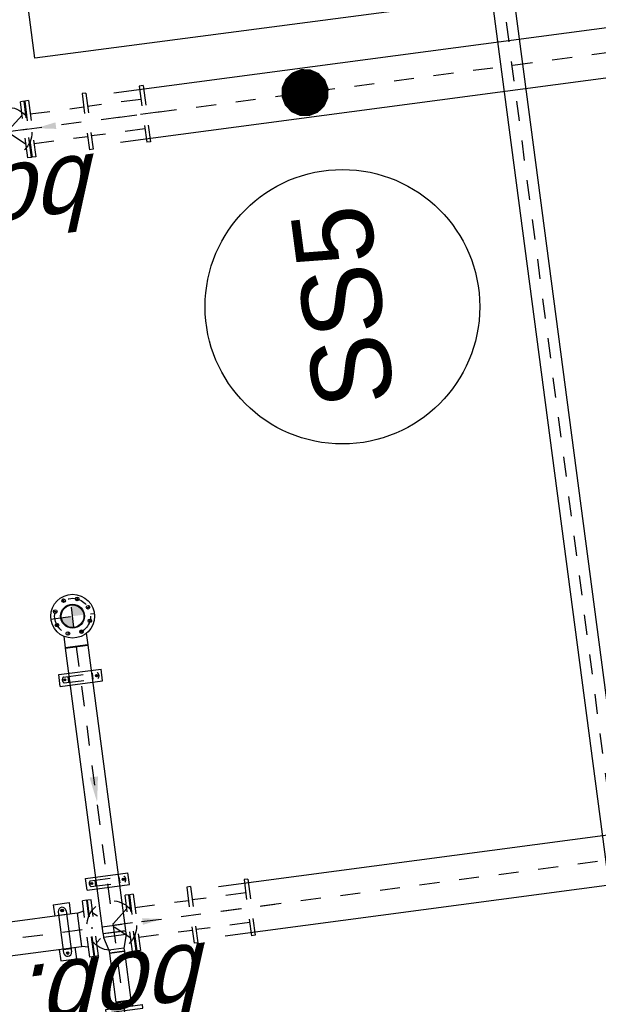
# Model space of a CAD drawing. Header units: metres. Extents: x 118052 to 118564, y 454784 to 455719.
# Tile 128 of 160: x 118520 to 118523, y 455273 to 455278. Entities that reach past the tile are written whole.
import ezdxf
from ezdxf.enums import TextEntityAlignment as Align

# ---------------------------------------------------------------- set-up
doc = ezdxf.new("R2010")
doc.units = ezdxf.units.M
doc.header["$LTSCALE"] = 0.5
for name, pattern in [('CENTER', [2, 1.25, -0.25, 0.25, -0.25]), ('HIDDEN', [0.375, 0.25, -0.125]), ('Tauw_L_Center2', [6.499, 4, -0.833, 0.833, -0.833])]:
    doc.linetypes.add(name, pattern=pattern)
for name, color, linetype in [('0A1', 6, 'Continuous'), ('0H', 6, 'CENTER'), ('0Hid', 6, 'HIDDEN'), ('0Hu1', 6, 'Continuous'), ('0Symbol', 6, 'Continuous'), ('EL6221--', 6, 'Continuous'), ('EL_N_A_EB00----REVISIE~-_-----', 1, 'Continuous'), ('Koningsstal VIEUWPORT', 254, 'Continuous'), ('ME_N_D_EB00----hollandia~-_-----', 135, 'Continuous'), ('ZU_N_-_AL999---LL_pvc250_zgr34__18_^200~N_-----', 7, 'Continuous'), ('ZU_N_-_AL999---LL_pvc250_zgr34__20_^200~M_-----', 7, 'Continuous'), ('ZU_N_-_EL999---LL_PE-110_pgr17~H_-----', 2, 'Tauw_L_Center2'), ('ZU_N_-_EL999---LL_PE-110_pgr17~W_-----', 15, 'Continuous'), ('ZU_N_-_EL999---LL_pvc250_pgr34~H_-----', 2, 'Tauw_L_Center2'), ('ZU_N_-_EL999---LL_pvc250_pgr34~W_-----', 2, 'Continuous'), ('ZU_N_-_EL999---LL_pvc250_zgr34~H_-----', 2, 'Tauw_L_Center2'), ('ZU_N_-_EL999---LL_pvc250_zgr34~W_-----', 2, 'Continuous'), ('ZU_N_-_ML999---LL_pvc250_zgr34__20_^200~M_-----', 7, 'Continuous')]:
    doc.layers.add(name, color=color, linetype=linetype)
doc.styles.add('tcb_isocp', font='tcb_isocp.shx')

# ---------------------------------------------------------------- blocks, each defined once
blk = doc.blocks.new('Vof65')
for p, q in [((-45, -27), (-38.05, 0)), ((-38.05, 0), (38.05, 0)), ((38.05, 0), (45, -27)), ((-92.5, -27), (92.5, -27)), ((-92.5, -45), (-92.5, -27)), ((-92.5, -45), (92.5, -45)), ((92.5, -45), (92.5, -27))]:
    blk.add_line(p, q)
blk = doc.blocks.new('VC10065')
for p, q in [((0, 57.15), (0, -57.15)), ((0, 57.15), (18, 57.15)), ((18, 57.15), (18, -57.15)), ((18, 57.15), (84, 38.05)), ((84, 38.05), (84, -38.05)), ((84, 38.05), (100, 38.05)), ((100, 38.05), (100, -38.05)), ((18, -57.15), (84, -38.05)), ((84, -38.05), (100, -38.05)), ((0, -57.15), (18, -57.15))]:
    blk.add_line(p, q)
blk = doc.blocks.new('M150600')
for p, q in [((-150, 142.5), (-150, -142.5)), ((-131, 142.5), (-150, 142.5)), ((-131, 142.5), (-131, -142.5)), ((140.5, 142.5), (140.5, -142.5)), ((159.5, 142.5), (140.5, 142.5)), ((159.5, 142.5), (159.5, -142.5)), ((431, 142.5), (431, -142.5)), ((450, 142.5), (431, 142.5)), ((450, 142.5), (450, -142.5)), ((-131, 75), (140.5, 75)), ((431, 75), (159.5, 75)), ((-131, -75), (140.5, -75)), ((431, -75), (159.5, -75)), ((-131, -142.5), (-150, -142.5)), ((159.5, -142.5), (140.5, -142.5)), ((450, -142.5), (431, -142.5))]:
    blk.add_line(p, q)
blk = doc.blocks.new('LD150ba')
for p, q in [((0, 142.5), (0, -142.5)), ((0, 142.5), (19, 142.5)), ((19, 142.5), (19, -142.5)), ((191, 142.5), (191, -142.5)), ((191, 142.5), (210, 142.5)), ((210, 142.5), (210, -142.5)), ((19, -75), (191, 75)), ((19, 75), (191, -75)), ((0, -142.5), (19, -142.5)), ((191, -142.5), (210, -142.5))]:
    blk.add_line(p, q)
at = {"color": 0, "linetype": 'ByBlock'}
blk.add_line((0, 0), (210, 0), dxfattribs=at)
blk.add_circle((105, 0), 125)
blk = doc.blocks.new('Vof150')
for p, q in [((-92, -33), (-84.15, 0)), ((-84.15, 0), (84.15, 0)), ((84.15, 0), (92, -33)), ((-142.5, -33), (142.5, -33)), ((-142.5, -55), (-142.5, -33)), ((142.5, -55), (142.5, -33)), ((-142.5, -55), (142.5, -55))]:
    blk.add_line(p, q)
blk = doc.blocks.new('slibverwerkingsgebouw')
at = {"layer": '0A1'}
h = blk.add_hatch(color=256, dxfattribs=at)
h.paths.add_polyline_path([(5117.6, 553.5), (5117.7, 496.3, 0.414214), (5174.8, 553.5)])
h.paths.add_polyline_path([(5117.6, 553.5), (5117.6, 610.6, 0.414214), (5060.5, 553.5)])
for p, q in [((3465.2, 837.9), (3406.9, 837.8)), ((3406.9, 837.8), (3407, 757.8)), ((3447.9, 797.9), (3434.9, 797.9)), ((3441.4, 791.4), (3441.4, 804.4)), ((3653.4, 818), (3445.4, 817.9)), ((3461.9, 817.9), (3462, 777.9)), ((3691.9, 838), (3633.5, 838)), ((3636.9, 818), (3636.9, 778)), ((3650.9, 798), (3663.9, 798)), ((3657.4, 791.5), (3657.4, 804.5)), ((3691.9, 838), (3692, 758)), ((3465.3, 757.9), (3407, 757.8)), ((3653.4, 778), (3445.4, 777.9)), ((3692, 758), (3633.6, 758)), ((3742.3, 660.1), (3742.5, 445.1)), ((3742.3, 660.1), (3802.3, 660.1)), ((3802.3, 660.1), (3802.5, 445.1)), ((4775.4, 660.8), (4775.5, 445.8)), ((4775.4, 660.8), (4835.4, 660.8)), ((4835.4, 660.8), (4835.5, 445.8)), ((4775.5, 445.8), (4835.5, 445.8)), ((3742.5, 445.1), (3802.5, 445.1))]:
    blk.add_line(p, q)
at = {"color": 0, "linetype": 'ByBlock'}
for p, q in [((3766.8, 632.6), (3777.8, 632.6)), ((3772.3, 638.1), (3772.3, 627.1)), ((4799.9, 633.3), (4810.9, 633.3)), ((4805.4, 638.8), (4805.4, 627.8)), ((3766.9, 472.6), (3777.9, 472.6)), ((3772.4, 478.1), (3772.4, 467.1)), ((4800, 473.3), (4811, 473.3)), ((4805.5, 478.8), (4805.5, 467.8))]:
    blk.add_line(p, q, dxfattribs=at)
for centre, radius in [((3441.4, 797.9), 6.5), ((3657.4, 798), 6.5), ((3772.3, 632.6), 5.5), ((4805.4, 633.3), 5.5), ((3772.4, 472.6), 5.5), ((4805.5, 473.3), 5.5)]:
    blk.add_circle(centre, radius)
for centre, start, end in [((3445.4, 797.9), 90.0391, 270.0391), ((3653.4, 798), 270.0391, 90.0391)]:
    blk.add_arc(centre, 20, start, end)
at = {"layer": '0H'}
for p, q in [((7574.6, -213.6), (7572.6, 2706.7)), ((3549, 1411.3), (3550.2, -266.7)), ((5086.6, 628.3), (5079.3, 645.9)), ((5117.5, 663.5), (5117.7, 443.5)), ((5148.6, 628.3), (5155.8, 645.9)), ((652.1, 550.4), (5227.6, 553.6)), ((5042.8, 584.4), (5025.2, 591.7)), ((5192.4, 584.5), (5210, 591.8)), ((5042.8, 522.4), (5025.3, 515.2)), ((5192.5, 522.5), (5210, 515.3)), ((5086.7, 478.6), (5079.4, 461.1)), ((5148.7, 478.7), (5156, 461.1))]:
    blk.add_line(p, q, dxfattribs=at)
blk.add_circle((5117.6, 553.5), 90, dxfattribs=at)
at = {"layer": '0Hid'}
for p, q in [((3757.3, 638.2), (3757.4, 466.9)), ((3757.3, 613.8), (3787.3, 613.9)), ((3787.3, 638.2), (3787.4, 466.9)), ((4790.4, 638.9), (4790.5, 467.6)), ((4790.4, 614.6), (4820.4, 614.6)), ((4820.4, 638.9), (4820.5, 467.6)), ((3757.4, 491.3), (3787.4, 491.3)), ((4790.5, 492), (4820.5, 492))]:
    blk.add_line(p, q, dxfattribs=at)
for centre, start, end in [((3772.3, 626.6), 37.9027, 142.1754), ((4805.4, 627.3), 37.9027, 142.1754), ((3772.4, 478.6), 217.9027, 322.1754), ((4805.5, 479.3), 217.9027, 322.1754)]:
    blk.add_arc(centre, 19, start, end, dxfattribs=at)
at = {"layer": '0Hu1'}
for p, q in [((3464.9, 1411.2), (3465.3, 725.4)), ((3633.6, 725.5), (3633.2, 1411.3)), ((3633.6, 725.5), (3465.3, 725.4)), ((3465.3, 723.4), (3633.6, 723.5)), ((3465.3, 723.4), (3633.6, 723.5)), ((4963.1, 610.5), (3515.6, 609.5)), ((3515.6, 609.5), (3515.7, 495.2)), ((4963.1, 610.5), (4963.2, 496.2)), ((5023.6, 610.6), (4965.1, 610.5)), ((4965.2, 496.2), (4965.1, 610.5)), ((4965.2, 496.2), (4965.1, 610.5)), ((3411.6, 590.4), (3164.6, 590.2)), ((3164.6, 514.1), (3164.6, 590.2)), ((3411.6, 514.3), (3411.6, 590.4)), ((3411.6, 514.3), (3164.6, 514.1)), ((4963.2, 496.2), (3515.7, 495.2)), ((5023.7, 496.3), (4965.2, 496.2))]:
    blk.add_line(p, q, dxfattribs=at)
for centre, radius in [((5117.6, 553.5), 110), ((5083.1, 636.6), 9), ((5152, 636.7), 9), ((5034.4, 587.9), 9), ((5117.6, 553.5), 60), ((5117.6, 553.5), 57.1), ((5200.7, 588), 9), ((5034.5, 519), 9), ((5200.8, 519.1), 9), ((5083.2, 470.3), 9), ((5152.1, 470.4), 9)]:
    blk.add_circle(centre, radius, dxfattribs=at)
at = {"layer": '0Symbol'}
for points in [[(4302.3, 531.6), (4174.2, 552.8), (4302.2, 574.3)], [(3533, 404.7), (3549.8, 304.7), (3566.4, 404.7)], [(7557.6, 316), (7574.2, 416), (7590.9, 316)]]:
    blk.add_solid(points, dxfattribs=at)
at = {"layer": '0H', "color": 1, "linetype": 'CENTER'}
for name, p, rotation in [('Vof150', (3549.5, 723.4), 0.03906527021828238), ('Vof150', (3549.5, 723.4), 0.03906527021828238), ('LD150ba', (3549.7, 455.4), 90.03906185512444), ('LD150ba', (7574.2, 458.2), 90.03906185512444), ('M150600', (3549.8, 302.4), 270.0390618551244), ('M150600', (7574.3, 305.2), 270.0390618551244)]:
    blk.add_blockref(name, p, dxfattribs=dict(at, rotation=rotation))
at = {"layer": '0Hu1'}
for name, p, rotation in [('Vof65', (3162.6, 552.2), 270.0390618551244), ('VC10065', (3513.6, 552.4), 180.0390652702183)]:
    blk.add_blockref(name, p, dxfattribs=dict(at, rotation=rotation))
blk = doc.blocks.new('A$C051E189E')
at = {"layer": 'EL6221--'}
blk.add_lwpolyline([(62257.8, -66189.5), (64521.3, -66189.5), (64521.3, -68370.8), (62257.8, -68370.8)], close=True, dxfattribs=at)
blk = doc.blocks.new('Leidingen')
at = {"layer": 'ZU_N_-_EL999---LL_PE-110_pgr17~H_-----'}
blk.add_lwpolyline([(-183781.8, -30989.7), (-189811.5, -30990.3, -0.414214), (-190196.6, -30605.3), (-190197.8, -17380.6, 0.19931), (-190311, -17107.9), (-198624, -8821.9, 0.198667), (-198896.1, -8709.6), (-205952.2, -8714.4, -0.414006), (-206337.5, -8329.9), (-206339.7, -6716.3)], format="xyb", dxfattribs=at)
at = {"layer": 'ZU_N_-_EL999---LL_PE-110_pgr17~W_-----'}
for points in [[(-183722.9, -31044.7), (-189811.5, -31045.3, -0.414214), (-190251.6, -30605.3), (-190252.8, -17380.6, 0.19931), (-190349.9, -17146.9), (-198662.9, -8860.9, 0.198667), (-198896, -8764.6), (-205952.2, -8769.4, -0.414006), (-206392.5, -8330), (-206394.7, -6716.4)], [(-183722.9, -30934.7), (-189811.5, -30935.3, -0.414214), (-190141.6, -30605.3), (-190142.8, -17380.6, 0.19931), (-190272.2, -17069), (-198585.2, -8783, 0.198667), (-198896.1, -8654.6), (-205952.2, -8659.4, -0.414006), (-206282.5, -8329.9), (-206284.7, -6716.2)]]:
    blk.add_lwpolyline(points, format="xyb", dxfattribs=at)
at = {"layer": 'ZU_N_-_EL999---LL_pvc250_pgr34~H_-----'}
blk.add_lwpolyline([(-204345.7, -6713.3), (-204323.1, -20636.1, -0.19931), (-204621.8, -21358.9), (-205192.1, -21929.3)], format="xyb", dxfattribs=at)
at = {"layer": 'ZU_N_-_EL999---LL_pvc250_pgr34~W_-----'}
for points in [[(-204470.7, -6713.5), (-204448.1, -20636.3, -0.19931), (-204710.2, -21270.6), (-205280.5, -21841)], [(-204220.7, -6713.1), (-204198.1, -20635.9, -0.19931), (-204533.4, -21447.3), (-205103.7, -22017.7)]]:
    blk.add_lwpolyline(points, format="xyb", dxfattribs=at)
at = {"layer": 'ZU_N_-_EL999---LL_pvc250_zgr34~H_-----'}
blk.add_lwpolyline([(-200321.2, -6710.6), (-200304.2, -17200.3, 0.131255), (-200167.5, -17708.7), (-198082.6, -21319.3), (-197982.6, -21492.5)], format="xyb", dxfattribs=at)
at = {"layer": 'ZU_N_-_EL999---LL_pvc250_zgr34~W_-----'}
for points in [[(-200446.2, -6710.8), (-200429.2, -17200.5, 0.131255), (-200275.7, -17771.2), (-198190.8, -21381.8), (-198090.8, -21555), (-198090, -21556.4)], [(-200196.2, -6710.4), (-200179.2, -17200.1, 0.131255), (-200059.2, -17646.1), (-197974.3, -21256.8), (-197874.3, -21430), (-197873.5, -21431.4)]]:
    blk.add_lwpolyline(points, format="xyb", dxfattribs=at)
at = {"layer": 'ZU_N_-_ML999---LL_pvc250_zgr34__20_^200~M_-----', "flags": 128}
blk.add_lwpolyline([(-200319.7, -7662.7, 0, 0, 0), (-200199.8, -7657.6, 0, 91.8, 0), (-200208.9, -7658, 91.8, 169.7, 0), (-200234.9, -7659.1, 169.7, 221.7, 0), (-200273.8, -7660.8, 221.7, 240, 0), (-200319.7, -7662.7, 240, 221.7, 0), (-200365.5, -7664.7, 221.7, 169.7, 0), (-200404.4, -7666.3, 169.7, 91.8, 0), (-200430.4, -7667.4, 91.8, 0, 0), (-200439.5, -7667.8, 0, 0, 0), (-200319.7, -7662.7, 0, 0, 0), (-200722.2, -7679.8, 0, 0, 0)], format="xyseb", dxfattribs=at)
at = {"layer": 'ZU_N_-_ML999---LL_pvc250_zgr34__20_^200~M_-----'}
blk.add_circle((-201411.5, -7709.1), 689.9, dxfattribs=at)
at = {"layer": 'EL_N_A_EB00----REVISIE~-_-----'}
blk.add_blockref('A$C051E189E', (-262229.9, 59850.1), dxfattribs=at)
at = {"layer": 'ME_N_D_EB00----hollandia~-_-----'}
blk.add_blockref('slibverwerkingsgebouw', (-207895.7, -6715.7), dxfattribs=at)
at = {"layer": 'ZU_N_-_AL999---LL_pvc250_zgr34__18_^200~N_-----', "style": 'tcb_isocp', "oblique": 20.0002}
for p in [(-200484.5, -6601.2), (-204490, -6639.7)]:
    blk.add_text('bob. -0.870', height=360, rotation=90.0931, dxfattribs=at).set_placement(p)
at = {"layer": 'ZU_N_-_AL999---LL_pvc250_zgr34__20_^200~M_-----', "style": 'tcb_isocp'}
blk.add_text('SS5', height=400, dxfattribs=at).set_placement((-201411.5, -7709.1), align=Align.MIDDLE)

msp = doc.modelspace()

# ---------------------------------------------------------------- block references
at = {"layer": 'Koningsstal VIEUWPORT', "color": 6, "xscale": 0.0009975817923, "yscale": 0.0009975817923, "zscale": 0.0009975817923, "rotation": 97.46987594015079}
msp.add_blockref('Leidingen', (118487.852, 455474.6886), dxfattribs=at)

doc.saveas('drawing.dxf')
